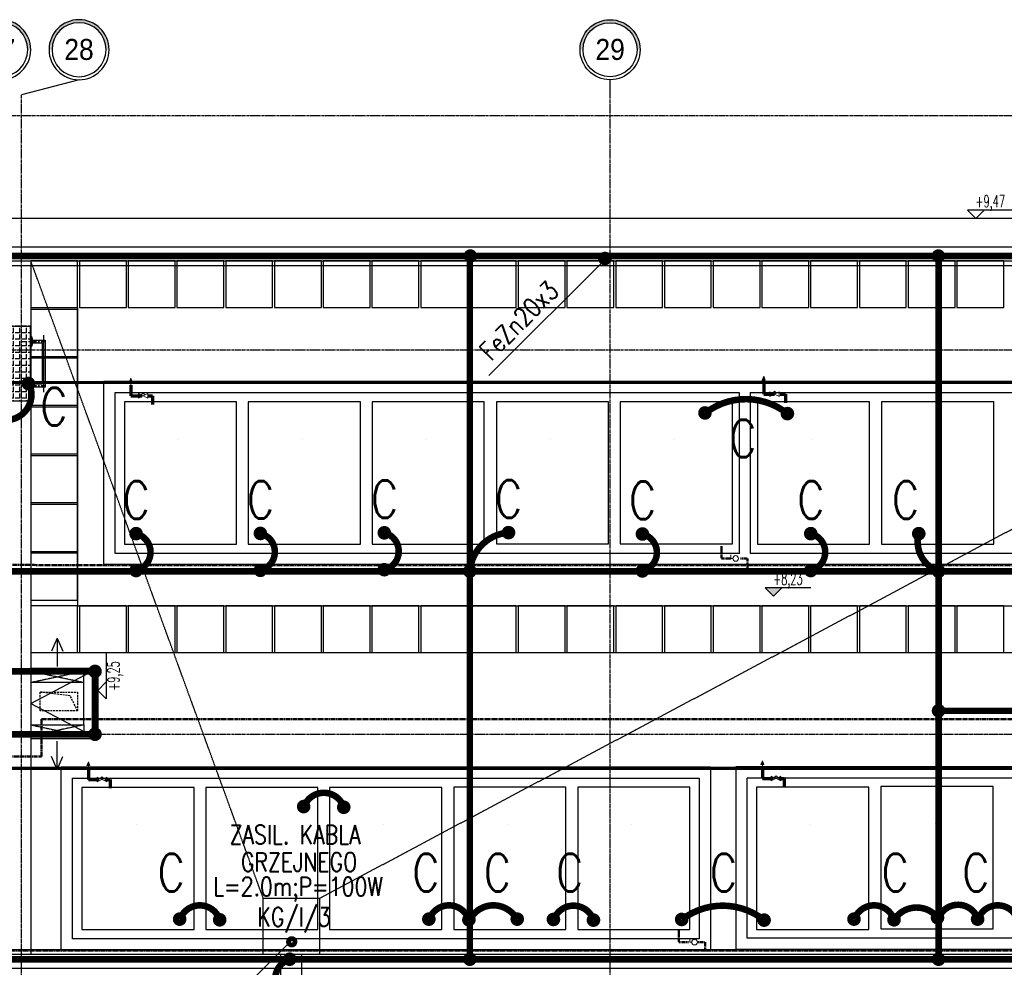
# Model space of a CAD drawing. Extents: x 3880 to 129921, y -116796 to -57711.
# Tile 87 of 110: x 59368 to 60418, y -92002 to -90991. Entities that reach past the tile are written whole.
import ezdxf
from ezdxf.enums import TextEntityAlignment as Align

# ---------------------------------------------------------------- set-up
doc = ezdxf.new("R2010")
doc.units = 0
doc.header["$LTSCALE"] = 2
for name, pattern in [('CENTER', [2, 1.25, -0.25, 0.25, -0.25]), ('DASHDOT', [1, 0.5, -0.25, 0, -0.25]), ('DASHED', [0.75, 0.5, -0.25])]:
    doc.linetypes.add(name, pattern=pattern)
doc.layers.get('0').update_dxf_attribs({"color": 101, "linetype": 'CONTINUOUS'})
for name, color, linetype, lineweight in [('2DH_PLS_glp', 202, 'DASHED', 50), ('2DH_PLS_glz', 86, 'CONTINUOUS', 70), ('2DH_SYM', 41, 'CONTINUOUS', 18)]:
    doc.layers.add(name, color=color, linetype=linetype, lineweight=lineweight)
for name, color, linetype in [('E35', 6, 'CONTINUOUS'), ('E50', 3, 'CONTINUOUS'), ('Ele-balustrada', 114, 'CONTINUOUS'), ('Ins-went', 141, 'CONTINUOUS'), ('KOLEKTORY_BMK_SOLAR_2_51', 1, 'CONTINUOUS'), ('Opis-rzedne', 52, 'CONTINUOUS'), ('Opis-wykonczen', 2, 'CONTINUOUS'), ('Os-osie glowne', 1, 'CENTER'), ('Os-osie-opis', 2, 'CONTINUOUS'), ('Pzt-chodniki-hatch', 252, 'CONTINUOUS'), ('W-idok', 9, 'CONTINUOUS'), ('W-izol-w', 144, 'CONTINUOUS'), ('W-widok-spadki', 61, 'CONTINUOUS')]:
    doc.layers.add(name, color=color, linetype=linetype)
doc.styles.add('CP_ATTR', font='ROMANS.SHX')
doc.styles.add('dwg_opis duży', font='ARIAL.TTF', dxfattribs={"width": 0.9})
doc.styles.add('dwg_opis podstawowy', font='romans.shx', dxfattribs={"width": 0.9})
doc.styles.add('ROMANS', font='romans', dxfattribs={"width": 0.85})

# ---------------------------------------------------------------- blocks, each defined once
blk = doc.blocks.new('dwg_kota arch 50')
blk.add_lwpolyline([(39.75, 9), (-9, 9), (0, 0), (9, 9)])
at = {"style": 'dwg_opis podstawowy', "width": 0.6}
blk.add_attdef('KOTA_ARCH', text='', height=12.75, dxfattribs=at).set_placement((15.375, 8.25), align=Align.BOTTOM_CENTER)
blk = doc.blocks.new('dwg_kota kons 50')
blk.add_hatch(color=256).paths.add_polyline_path([(9, 9), (-9, 9), (0, 0)])
blk.add_lwpolyline([(39.75, 9), (-9, 9), (0, 0), (9, 9)])
at = {"style": 'dwg_opis podstawowy', "width": 0.6}
blk.add_attdef('KOTA_KONS', text='', height=12.75, dxfattribs=at).set_placement((15.375, 8.25), align=Align.BOTTOM_CENTER)
blk = doc.blocks.new('_opis_osi_liczbowy')
blk.add_hatch(color=256).paths.add_polyline_path([(32, 32), (32, 28.8, -1), (32, -28.8), (32, -32, 1)])
for radius in [32, 28.8]:
    blk.add_circle((32, 0), radius)
at = {"style": 'dwg_opis duży', "width": 0.9}
blk.add_attdef('AXNAMEH', text='', height=22.4, rotation=90, dxfattribs=at).set_placement((32, 0), align=Align.MIDDLE_CENTER)
blk = doc.blocks.new('_SKGJFKGJFGKHGJ')
blk.add_line((-13.5, -53.9), (-13.5, 6.9))
at = {"linetype": 'DASHDOT', "ltscale": 5, "flags": 128}
for points in [[(9.4, 0), (-20.4, 0)], [(9.4, -47), (-20.4, -47)]]:
    blk.add_lwpolyline(points, dxfattribs=at)
at = {"flags": 128}
for points in [[(-1.9, -48.5), (-15, -48.5), (-15, 1.5), (-1.9, 1.5)], [(-1.9, -45.5), (-12, -45.5), (-12, -1.5), (-1.9, -1.5)]]:
    blk.add_lwpolyline(points, dxfattribs=at)
for points in [[(0, 5), (0, -5), (-1, -5, -0.199443), (-1, 5)], [(0, -52), (0, -42), (-1, -42, 0.199443), (-1, -52)]]:
    blk.add_lwpolyline(points, format="xyb", close=True, dxfattribs=at)
at = {"linetype": 'DASHED', "ltscale": 0.1, "flags": 128}
for points in [[(-1.9, 1.5), (0, 1.5)], [(-1.9, -1.5), (0, -1.5)], [(0, -45.5), (-1.9, -45.5)], [(0, -48.5), (-1.9, -48.5)]]:
    blk.add_lwpolyline(points, dxfattribs=at)
blk = doc.blocks.new('CPHS_858')
for p, q in [((0, 0.75), (-0.15, 0.35)), ((-0.15, 0.35), (0.15, 0.35)), ((0.15, 0.35), (0, 0.75)), ((0, 0), (0, 0.35))]:
    blk.add_line(p, q)
blk.add_solid([(-0.15, 0.35), (0, 0.75), (0.15, 0.35)])
at = {"linetype": 'ByBlock', "style": 'CP_ATTR', "flags": 9}
for tag in ['OTHER', 'WEIGHT', 'VOLTAGE', 'POWER', 'FLOW', 'TEMPERATURE', 'PN', 'DN', 'CHARACTER', 'ORDER-NO', 'PRODUCT-TYPE', 'ARTICLE', 'PRODUCER', 'NUMBER', 'GROUP', 'NAME']:
    blk.add_attdef(tag, text='', height=0.00005, dxfattribs=at).set_placement((-0.09, -0.02), align=Align.MIDDLE_LEFT)
blk = doc.blocks.new('CPHS_009')
for p, q in [((-0.5, 0.25), (0.5, -0.25)), ((0.5, 0.25), (-0.5, -0.25)), ((-0.5, -0.25), (-0.5, 0.25)), ((-0.2, 0.1), (0, 0.3)), ((0, 0.3), (0.2, 0.1)), ((0.5, -0.25), (0.5, 0.25))]:
    blk.add_line(p, q)
at = {"linetype": 'ByBlock', "style": 'CP_ATTR', "flags": 9}
for tag in ['NAME', 'GROUP', 'NUMBER', 'PRODUCER', 'ARTICLE', 'PRODUCT-TYPE', 'ORDER-NO', 'CHARACTER', 'DN', 'PN', 'TEMPERATURE', 'FLOW', 'POWER', 'VOLTAGE', 'WEIGHT', 'OTHER']:
    blk.add_attdef(tag, text='', height=0.00005, dxfattribs=at).set_placement((-0.09, -0.02), align=Align.MIDDLE_LEFT)
blk = doc.blocks.new('CPHS_873')
for p, q in [((0, 0.3), (0, 0.5)), ((0, 0.5), (0.4, 0.5))]:
    blk.add_line(p, q)
blk.add_circle((0, 0), 0.3)
at = {"linetype": 'ByBlock', "style": 'CP_ATTR', "flags": 9}
for tag in ['OTHER', 'WEIGHT', 'VOLTAGE', 'POWER', 'FLOW', 'TEMPERATURE', 'PN', 'DN', 'CHARACTER', 'ORDER-NO', 'PRODUCT-TYPE', 'ARTICLE', 'PRODUCER', 'NUMBER', 'GROUP', 'NAME']:
    blk.add_attdef(tag, text='', height=0.00005, dxfattribs=at).set_placement((-0.09, -0.02), align=Align.MIDDLE_LEFT)
blk = doc.blocks.new('_STRZAŁKA_WENT')
for q in [(-6, -14), (0, -30.2), (6, -14)]:
    blk.add_line((0, 0), q)

msp = doc.modelspace()

# ---------------------------------------------------------------- hatches: boundary and pattern name
at = {"layer": 'W-idok'}
h = msp.add_hatch(dxfattribs=at)
h.set_pattern_fill('ANGLE', color=256, angle=90, style=0)
h.set_pattern_definition([(90, (-38554.7545, -143286.198), (-6.985, 4e-16), [5.08, -1.905]), (180, (-38554.7545, -143286.198), (-9e-16, -6.985), [5.08, -1.905])])
h.paths.add_polyline_path([(59338.547, -91397.683), (59338.547, -91317.683), (59379.047, -91317.683), (59379.047, -91397.683)])

# ---------------------------------------------------------------- linework, layer by layer
at = {"color": 4, "linetype": 'DASHED', "ltscale": 2}
for p, q in [((59421.547, -91712.022), (59389.547, -91708.022)), ((59389.547, -91728.022), (59389.547, -91708.022)), ((59389.547, -91708.022), (59429.547, -91708.022)), ((59421.547, -91712.022), (59389.547, -91708.022)), ((59389.547, -91728.022), (59389.547, -91708.022)), ((59389.547, -91708.022), (59429.547, -91708.022)), ((59429.547, -91708.022), (59429.547, -91728.022)), ((59429.547, -91708.022), (59429.547, -91728.022)), ((59429.547, -91728.022), (59421.547, -91712.022)), ((59429.547, -91728.022), (59421.547, -91712.022)), ((59429.547, -91728.022), (59389.547, -91728.022)), ((59429.547, -91728.022), (59389.547, -91728.022))]:
    msp.add_line(p, q, dxfattribs=at)
at = {"layer": '2DH_PLS_glp'}
for p, q in [((60116.469, -91552.544), (60116.469, -91560.624)), ((60116.469, -91553.737), (60116.469, -91565.624)), ((58015.97, -91572.362), (61749.61, -91572.78)), ((60116.469, -91565.624), (60126.828, -91565.624)), ((60136.828, -91565.624), (60144.331, -91565.624)), ((60144.331, -91565.624), (60144.331, -91575.571)), ((61659.218, -91736.879), (59390.925, -91736.879)), ((59390.925, -91736.879), (59390.925, -91776.823)), ((59390.925, -91776.823), (59204.737, -91776.823)), ((60071.077, -91961.757), (60071.077, -91969.837)), ((60071.077, -91962.95), (60071.077, -91974.837)), ((54215.861, -91983.726), (61749.61, -91983.726)), ((60071.077, -91974.837), (60081.435, -91974.837)), ((60091.435, -91974.837), (60098.939, -91974.837)), ((60098.939, -91974.837), (60098.939, -91984.784))]:
    msp.add_line(p, q, dxfattribs=at)
at = {"layer": '2DH_PLS_glz'}
for p, q in [((58587.485, -91377.331), (61015.595, -91377.882)), ((59486.377, -91380.673), (59486.377, -91392.154)), ((60161.503, -91378.725), (60161.503, -91390.206)), ((59486.377, -91392.154), (59497.931, -91392.154)), ((59503.931, -91392.154), (59509.592, -91392.154)), ((59509.592, -91392.154), (59509.592, -91401.382)), ((60161.503, -91390.206), (60173.058, -91390.206)), ((60179.058, -91390.206), (60184.718, -91390.206)), ((60184.718, -91390.206), (60184.718, -91399.435)), ((58587.485, -91789.12), (61016.277, -91789.12)), ((59440.984, -91789.886), (59440.984, -91801.367)), ((60160.038, -91788.828), (60160.038, -91800.309)), ((59440.984, -91801.367), (59452.539, -91801.367)), ((59458.539, -91801.367), (59464.199, -91801.367)), ((59464.199, -91801.367), (59464.199, -91810.596)), ((60160.038, -91800.309), (60171.593, -91800.309)), ((60177.593, -91800.309), (60183.253, -91800.309)), ((60183.253, -91800.309), (60183.253, -91809.537))]:
    msp.add_line(p, q, dxfattribs=at)
at = {"layer": 'E35'}
for p, q in [((59868.379, -91370.368), (59997.547, -91241.2)), ((59506.552, -92124.004), (59657.942, -91972.614))]:
    msp.add_line(p, q, dxfattribs=at)
at = {"layer": 'E50', "ltscale": 15, "const_width": 7}
msp.add_lwpolyline([(59848.66, -91246.771, 1), (59848.479, -91239.273, 1)], format="xyb", close=True, dxfattribs=at)
at = {"layer": 'E50', "const_width": 7}
for points in [[(59988.26, -91245.611, -1), (59995.76, -91245.611, -1)], [(60347.824, -91246.772, 1), (60347.824, -91239.272, 1)], [(59373.252, -91378.95, 1), (59380.752, -91378.95, 1)], [(60098.796, -91414.074, -1), (60098.796, -91406.574, -1)], [(60186.745, -91414.784, 1), (60186.745, -91407.284, 1)], [(59488.142, -91539.059, -1), (59495.642, -91539.059, -1)], [(59620.77, -91538.844, -1), (59628.27, -91538.844, -1)], [(59752.95, -91538.192, -1), (59760.45, -91538.192, -1)], [(59885.49, -91537.977, -1), (59892.99, -91537.977, -1)], [(60028.353, -91539.48, -1), (60035.853, -91539.48, -1)], [(60207.929, -91539.059, -1), (60215.429, -91539.059, -1)], [(60323.155, -91539.059, -1), (60330.655, -91539.059, -1)], [(59488.142, -91578.412, -1), (59495.642, -91578.412, -1)], [(59620.77, -91578.196, -1), (59628.27, -91578.196, -1)], [(59752.95, -91577.544, -1), (59760.45, -91577.544, -1)], [(59844.257, -91579.149, -1), (59851.757, -91579.149, -1)], [(60028.353, -91578.832, -1), (60035.853, -91578.832, -1)], [(60207.929, -91578.412, -1), (60215.429, -91578.412, -1)], [(60344.257, -91579.149, -1), (60351.757, -91579.149, -1)], [(59444.329, -91685.999, -1), (59451.829, -91685.999, -1)], [(60344.257, -91728.022, -1), (60351.757, -91728.022, -1)], [(59444.329, -91753.022, -1), (59451.829, -91753.022, -1)], [(59670.713, -91833.939, -1), (59670.713, -91826.439, -1)], [(59713.433, -91834.649, 1), (59713.433, -91827.149, 1)], [(60346.914, -91952.461, -1), (60346.914, -91944.961, -1)], [(59538.376, -91954.022, -1), (59538.376, -91946.522, -1)], [(59581.096, -91954.732, 1), (59581.096, -91947.232, 1)], [(59804.239, -91954.022, -1), (59804.239, -91946.522, -1)], [(59846.959, -91954.732, 1), (59846.959, -91947.232, 1)], [(59898.538, -91954.014, 1), (59898.538, -91946.514, 1)], [(59937.125, -91954.354, -1), (59937.125, -91946.854, -1)], [(59979.845, -91955.064, 1), (59979.845, -91947.564, 1)], [(60073.932, -91954.354, -1), (60073.932, -91946.854, -1)], [(60161.881, -91955.064, 1), (60161.881, -91947.564, 1)], [(60257.785, -91954.022, -1), (60257.785, -91946.522, -1)], [(60300.505, -91954.732, 1), (60300.505, -91947.232, 1)], [(60389.66, -91954.022, -1), (60389.66, -91946.522, -1)], [(59655.442, -91974.436, -1), (59660.442, -91974.436, -1)], [(59651.96, -91993.022, -1), (59659.46, -91993.022, -1)], [(59844.257, -91993.022, -1), (59851.757, -91993.022, -1)], [(60344.27, -91993.022, -1), (60351.77, -91993.022, -1)]]:
    msp.add_lwpolyline(points, format="xyb", close=True, dxfattribs=at)
for points in [[(53609.547, -91243.022), (62552.547, -91243.022)], [(59848.007, -91245.611), (59848.007, -91995.611)], [(60348.007, -91245.611), (60348.007, -91995.611)], [(59347.547, -91579.149), (61995.409, -91579.149)], [(59347.547, -91685.999), (59448.079, -91685.999), (59448.079, -91753.022), (59347.547, -91753.022)], [(60560.547, -91728.022), (60348.007, -91728.022)], [(53450.164, -91993.022), (62552.547, -91993.022)]]:
    msp.add_lwpolyline(points, dxfattribs=at)
for points in [[(59347.547, -91417.309, 0.62059866), (59377.674, -91379.135, 2.21832926)], [(60186.745, -91411.034, 0.34489991), (60099.246, -91410.362, 2.21832926)], [(59491.892, -91539.059, -0.77042455), (59492.564, -91578.226, -2.21832926)], [(59624.52, -91538.844, -0.77042455), (59625.192, -91578.011, -2.21832926)], [(59756.7, -91538.192, -0.77042455), (59757.371, -91577.358, -2.21832926)], [(59889.24, -91537.977, 0.37151133), (59848.007, -91579.149, -2.21832926)], [(60032.103, -91539.48, -0.77042455), (60032.774, -91578.646, -2.21832926)], [(60211.679, -91539.059, -0.77042455), (60212.35, -91578.226, -2.21832926)], [(60326.905, -91539.059, 0.39491175), (60348.007, -91579.149, -2.21832926)], [(59713.433, -91830.899, 0.71386373), (59671.162, -91830.228, 2.21832926)], [(60390.073, -91950.366, 0.71386373), (60347.802, -91949.695, 2.21832926)], [(59581.096, -91950.982, 0.71386373), (59538.826, -91950.31, 2.21832926)], [(59846.959, -91950.982, 0.71386373), (59804.688, -91950.31, 2.21832926)], [(59847.872, -91950.974, -0.60092972), (59898.089, -91950.303, -2.21832926)], [(59979.845, -91951.314, 0.71386373), (59937.574, -91950.643, 2.21832926)], [(60161.881, -91951.314, 0.34489991), (60074.382, -91950.643, 2.21832926)], [(60300.505, -91950.982, 0.71386373), (60258.235, -91950.31, 2.21832926)], [(60347.523, -91949.222, 0.51917341), (60300.505, -91950.982, 2.21832926)], [(60432.38, -91950.982, 0.71386373), (60390.11, -91950.31, 2.21832926)], [(59655.71, -91993.022, 0.71386373), (59655.039, -92035.292, 2.21832926)]]:
    msp.add_lwpolyline(points, format="xyb", dxfattribs=at)
at = {"layer": 'KOLEKTORY_BMK_SOLAR_2_51'}
for points in [[(59599.157, -91550.31), (59599.157, -91398.592), (59479.547, -91398.592), (59479.547, -91550.31)], [(59731.21, -91550.31), (59731.21, -91398.592), (59611.6, -91398.592), (59611.6, -91550.31)], [(59863.389, -91550.31), (59863.389, -91398.592), (59743.779, -91398.592), (59743.779, -91550.31)], [(59995.93, -91550.095), (59995.93, -91398.376), (59876.32, -91398.376), (59876.32, -91550.095)], [(60128.109, -91550.095), (60128.109, -91398.376), (60008.499, -91398.376), (60008.499, -91550.095)], [(60274.283, -91550.31), (60274.283, -91398.592), (60154.673, -91398.592), (60154.673, -91550.31)], [(60406.911, -91550.31), (60406.911, -91398.592), (60287.301, -91398.592), (60287.301, -91550.31)], [(59553.764, -91961.471), (59553.764, -91809.753), (59434.154, -91809.753), (59434.154, -91961.471)], [(59685.816, -91961.471), (59685.816, -91809.753), (59566.206, -91809.753), (59566.206, -91961.471)], [(59817.995, -91961.471), (59817.995, -91809.753), (59698.385, -91809.753), (59698.385, -91961.471)], [(59950.536, -91961.256), (59950.536, -91809.537), (59830.926, -91809.537), (59830.926, -91961.256)], [(60082.715, -91961.256), (60082.715, -91809.537), (59963.105, -91809.537), (59963.105, -91961.256)], [(60273.55, -91961.256), (60273.55, -91809.537), (60153.94, -91809.537), (60153.94, -91961.256)], [(60406.178, -91960.604), (60406.178, -91808.885), (60286.569, -91808.885), (60286.569, -91960.604)]]:
    msp.add_lwpolyline(points, close=True, dxfattribs=at)
at = {"layer": 'Opis-wykonczen'}
for points in [[(59537.382, -91438.388), (59537.382, -91438.377)], [(59669.434, -91438.388), (59669.434, -91438.377)], [(59801.613, -91438.388), (59801.613, -91438.377)], [(59934.154, -91438.173), (59934.154, -91438.162)], [(60066.333, -91438.173), (60066.333, -91438.162)], [(60212.507, -91438.388), (60212.507, -91438.377)], [(60345.135, -91438.388), (60345.135, -91438.377)], [(59491.988, -91849.549), (59491.988, -91849.538)], [(59624.04, -91849.549), (59624.04, -91849.538)], [(59756.219, -91849.549), (59756.219, -91849.538)], [(59888.76, -91849.334), (59888.76, -91849.323)], [(60020.939, -91849.334), (60020.939, -91849.323)], [(60211.774, -91849.334), (60211.774, -91849.323)], [(60344.403, -91848.682), (60344.403, -91848.671)]]:
    msp.add_lwpolyline(points, dxfattribs=at)
at = {"layer": 'Os-osie glowne'}
for points in [[(59369.547, -96575.018), (59369.547, -91070.848)], [(59997.547, -96575.018), (59997.547, -91070.848)], [(50525.547, -91093.022), (62792.547, -91093.022)], [(50525.547, -91243.022), (62792.547, -91243.022)], [(50525.547, -91343.022), (62792.547, -91343.022)], [(50525.547, -91753.022), (62792.547, -91753.022)], [(50525.547, -91993.022), (62792.547, -91993.022)]]:
    msp.add_lwpolyline(points, dxfattribs=at)
at = {"layer": 'Os-osie-opis'}
for points in [[(59431.047, -91054.848), (59369.547, -91070.848)], [(59997.547, -91070.848), (59997.547, -91054.848)]]:
    msp.add_lwpolyline(points, dxfattribs=at)
at = {"layer": 'Pzt-chodniki-hatch'}
for points in [[(59379.547, -91248.022), (59379.547, -91298.022), (59429.547, -91298.022), (59429.547, -91248.022)], [(59431.547, -91248.022), (59431.547, -91298.022), (59481.547, -91298.022), (59481.547, -91248.022)], [(59431.547, -91248.022), (59431.547, -91298.022), (59481.547, -91298.022), (59481.547, -91248.022)], [(59483.547, -91248.022), (59483.547, -91298.022), (59533.547, -91298.022), (59533.547, -91248.022)], [(59483.547, -91248.022), (59483.547, -91298.022), (59533.547, -91298.022), (59533.547, -91248.022)], [(59535.547, -91248.022), (59535.547, -91298.022), (59585.547, -91298.022), (59585.547, -91248.022)], [(59587.547, -91248.022), (59587.547, -91298.022), (59637.547, -91298.022), (59637.547, -91248.022)], [(59639.547, -91248.022), (59639.547, -91298.022), (59689.547, -91298.022), (59689.547, -91248.022)], [(59691.547, -91248.022), (59691.547, -91298.022), (59741.547, -91298.022), (59741.547, -91248.022)], [(59743.547, -91248.022), (59743.547, -91298.022), (59793.547, -91298.022), (59793.547, -91248.022)], [(59795.547, -91248.022), (59795.547, -91298.022), (59845.547, -91298.022), (59845.547, -91248.022)], [(59847.547, -91248.022), (59847.547, -91298.022), (59897.547, -91298.022), (59897.547, -91248.022)], [(59899.547, -91248.022), (59899.547, -91298.022), (59949.547, -91298.022), (59949.547, -91248.022)], [(59951.547, -91248.022), (59951.547, -91298.022), (60001.547, -91298.022), (60001.547, -91248.022)], [(60003.547, -91248.022), (60003.547, -91298.022), (60053.547, -91298.022), (60053.547, -91248.022)], [(60055.547, -91248.022), (60055.547, -91298.022), (60105.547, -91298.022), (60105.547, -91248.022)], [(60107.547, -91248.022), (60107.547, -91298.022), (60157.547, -91298.022), (60157.547, -91248.022)], [(60159.547, -91248.022), (60159.547, -91298.022), (60209.547, -91298.022), (60209.547, -91248.022)], [(60211.547, -91248.022), (60211.547, -91298.022), (60261.547, -91298.022), (60261.547, -91248.022)], [(60263.547, -91248.022), (60263.547, -91298.022), (60313.547, -91298.022), (60313.547, -91248.022)], [(60315.547, -91248.022), (60315.547, -91298.022), (60365.547, -91298.022), (60365.547, -91248.022)], [(60367.547, -91248.022), (60367.547, -91298.022), (60417.547, -91298.022), (60417.547, -91248.022)], [(59379.547, -91300.022), (59379.547, -91350.022), (59429.547, -91350.022), (59429.547, -91300.022)], [(59379.547, -91352.022), (59379.547, -91402.022), (59429.547, -91402.022), (59429.547, -91352.022)], [(59379.547, -91404.022), (59379.547, -91454.022), (59429.547, -91454.022), (59429.547, -91404.022)], [(59379.547, -91456.022), (59379.547, -91506.022), (59429.547, -91506.022), (59429.547, -91456.022)], [(59379.547, -91508.022), (59379.547, -91558.022), (59429.547, -91558.022), (59429.547, -91508.022)], [(59379.547, -91560.022), (59379.547, -91610.022), (59429.547, -91610.022), (59429.547, -91560.022)], [(59379.547, -91616.022), (59379.547, -91666.022), (59429.547, -91666.022), (59429.547, -91616.022)], [(59431.547, -91616.022), (59431.547, -91666.022), (59481.547, -91666.022), (59481.547, -91616.022)], [(59431.547, -91616.022), (59431.547, -91666.022), (59481.547, -91666.022), (59481.547, -91616.022)], [(59483.547, -91616.022), (59483.547, -91666.022), (59533.547, -91666.022), (59533.547, -91616.022)], [(59483.547, -91616.022), (59483.547, -91666.022), (59533.547, -91666.022), (59533.547, -91616.022)], [(59535.547, -91616.022), (59535.547, -91666.022), (59585.547, -91666.022), (59585.547, -91616.022)], [(59587.547, -91616.022), (59587.547, -91666.022), (59637.547, -91666.022), (59637.547, -91616.022)], [(59639.547, -91616.022), (59639.547, -91666.022), (59689.547, -91666.022), (59689.547, -91616.022)], [(59691.547, -91616.022), (59691.547, -91666.022), (59741.547, -91666.022), (59741.547, -91616.022)], [(59743.547, -91616.022), (59743.547, -91666.022), (59793.547, -91666.022), (59793.547, -91616.022)], [(59795.547, -91616.022), (59795.547, -91666.022), (59845.547, -91666.022), (59845.547, -91616.022)], [(59847.547, -91616.022), (59847.547, -91666.022), (59897.547, -91666.022), (59897.547, -91616.022)], [(59899.547, -91616.022), (59899.547, -91666.022), (59949.547, -91666.022), (59949.547, -91616.022)], [(59951.547, -91616.022), (59951.547, -91666.022), (60001.547, -91666.022), (60001.547, -91616.022)], [(60003.547, -91616.022), (60003.547, -91666.022), (60053.547, -91666.022), (60053.547, -91616.022)], [(60055.547, -91616.022), (60055.547, -91666.022), (60105.547, -91666.022), (60105.547, -91616.022)], [(60107.547, -91616.022), (60107.547, -91666.022), (60157.547, -91666.022), (60157.547, -91616.022)], [(60159.547, -91616.022), (60159.547, -91666.022), (60209.547, -91666.022), (60209.547, -91616.022)], [(60211.547, -91616.022), (60211.547, -91666.022), (60261.547, -91666.022), (60261.547, -91616.022)], [(60263.547, -91616.022), (60263.547, -91666.022), (60313.547, -91666.022), (60313.547, -91616.022)], [(60315.547, -91616.022), (60315.547, -91666.022), (60365.547, -91666.022), (60365.547, -91616.022)], [(60367.547, -91616.022), (60367.547, -91666.022), (60417.547, -91666.022), (60417.547, -91616.022)]]:
    msp.add_lwpolyline(points, close=True, dxfattribs=at)
at = {"layer": 'W-idok'}
for p, q in [((59337.547, -91248.022), (59379.547, -91248.022)), ((59379.547, -91248.022), (59379.547, -91988.022)), ((59429.547, -91298.022), (59429.547, -91616.022))]:
    msp.add_line(p, q, dxfattribs=at)
at = {"layer": 'W-idok', "linetype": 'DASHED', "ltscale": 0.5}
for p, q in [((59457.547, -91376.592), (60150.109, -91376.592)), ((59457.547, -91572.095), (59457.547, -91376.592)), ((60132.673, -91376.592), (60836.493, -91376.592)), ((59469.547, -91560.095), (59469.547, -91388.592)), ((59469.547, -91388.592), (60135.673, -91388.592)), ((60135.673, -91560.095), (60135.673, -91388.592)), ((60147.109, -91388.592), (60824.493, -91388.592)), ((60147.109, -91388.592), (60147.109, -91560.095)), ((60135.673, -91560.095), (59469.547, -91560.095)), ((60824.493, -91560.095), (60147.109, -91560.095)), ((60150.109, -91572.095), (59457.547, -91572.095)), ((60836.493, -91572.095), (60132.673, -91572.095)), ((59448.079, -91685.999), (59379.547, -91685.999)), ((59448.079, -91685.999), (59448.079, -91755.022)), ((59436.079, -91697.999), (59379.547, -91697.999)), ((59436.079, -91743.022), (59436.079, -91697.999)), ((59379.547, -91743.022), (59436.079, -91743.022)), ((59448.079, -91755.022), (59379.547, -91755.022)), ((59379.547, -91988.022), (59337.547, -91988.022))]:
    msp.add_line(p, q, dxfattribs=at)
for points in [[(53460.047, -91333.022), (53599.547, -91333.022), (53599.547, -91233.022), (62562.547, -91233.022), (62562.547, -92003.022), (53460.047, -92003.022)], [(53460.047, -91348.022), (53614.547, -91348.022), (53614.547, -91248.022), (62547.547, -91248.022), (62547.547, -91988.022), (53460.047, -91988.022)], [(59436.079, -91697.999), (59379.547, -91685.999)], [(59436.079, -91685.999), (59379.547, -91697.999)], [(59436.079, -91697.999), (59436.079, -91685.999)], [(59436.079, -91743.022), (59379.547, -91755.022)], [(59379.547, -91743.022), (59436.079, -91755.022)], [(59436.079, -91743.022), (59436.079, -91755.022)]]:
    msp.add_lwpolyline(points, dxfattribs=at)
at = {"layer": 'W-idok'}
msp.add_lwpolyline([(59338.547, -91397.683), (59338.547, -91317.683), (59379.047, -91317.683), (59379.047, -91397.683)], close=True, dxfattribs=at)
for points in [[(59429.547, -91616.022), (61116.266, -91616.022)], [(59379.547, -91666.022), (61066.266, -91666.022)], [(59646.297, -92033.022), (59646.297, -91988.022)], [(59668.797, -92033.022), (59668.797, -91988.022)]]:
    msp.add_lwpolyline(points, dxfattribs=at)
at = {"layer": 'W-idok', "linetype": 'DASHED', "ltscale": 0.5}
for points in [[(59412.154, -91787.753), (60104.715, -91787.753), (60104.715, -91983.256), (59412.154, -91983.256)], [(60131.94, -91787.537), (60826.211, -91787.537), (60826.211, -91982.699), (60131.94, -91982.699)], [(59424.154, -91799.753), (60092.715, -91799.753), (60092.715, -91971.256), (59424.154, -91971.256)], [(60143.94, -91799.537), (60814.211, -91799.537), (60814.211, -91970.699), (60143.94, -91970.699)]]:
    msp.add_lwpolyline(points, close=True, dxfattribs=at)
at = {"layer": 'W-izol-w', "linetype": 'Continuous'}
for p, q in [((60615.547, -91203.022), (59329.547, -91203.022)), ((59379.547, -91720.175), (59450.966, -91682.554)), ((59379.547, -91720.175), (59450.966, -91757.795))]:
    msp.add_line(p, q, dxfattribs=at)
for points in [[(53460.047, -91353.022), (53619.547, -91353.022), (53619.547, -91253.022), (62542.547, -91253.022), (62542.547, -91983.022), (53460.047, -91983.022)], [(59379.547, -91682.554), (59450.966, -91682.554), (59450.966, -91757.795), (59379.547, -91757.795)]]:
    msp.add_lwpolyline(points, dxfattribs=at)
at = {"layer": 'W-widok-spadki', "linetype": 'DASHED', "ltscale": 0.5}
for points in [[(59627.547, -91928.022), (59379.547, -91248.022)], [(59687.547, -91928.022), (60963.547, -91248.022)]]:
    msp.add_lwpolyline(points, dxfattribs=at)
msp.add_lwpolyline([(59627.547, -91928.022), (59687.547, -91928.022), (59687.547, -91988.022), (59627.547, -91988.022)], close=True, dxfattribs=at)

# ---------------------------------------------------------------- block references
at = {"layer": '2DH_SYM', "xscale": 10, "yscale": 10, "zscale": 10}
for name, p in [('CPHS_858', (59486.377, -91380.673)), ('CPHS_858', (60161.503, -91378.725)), ('CPHS_009', (59499.372, -91392.059)), ('CPHS_009', (60173.058, -91390.206)), ('CPHS_858', (59440.984, -91789.886)), ('CPHS_858', (60160.038, -91788.828)), ('CPHS_009', (59455.539, -91801.367)), ('CPHS_009', (60174.593, -91800.309))]:
    msp.add_blockref(name, p, dxfattribs=at)
at = {"layer": '2DH_SYM', "xscale": 10, "yscale": 10, "zscale": 10, "rotation": 90}
for p in [(60131.553, -91565.533), (60087.72, -91974.841)]:
    msp.add_blockref('CPHS_873', p, dxfattribs=at)
at = {"layer": 'Ele-balustrada', "rotation": 180}
msp.add_blockref('_SKGJFKGJFGKHGJ', (59379.797, -91381.183), dxfattribs=at)
at = {"layer": 'Ins-went', "xscale": -1}
msp.add_blockref('_STRZAŁKA_WENT', (59407.813, -91650.598), dxfattribs=at)
at = {"layer": 'Ins-went', "rotation": 180}
msp.add_blockref('_STRZAŁKA_WENT', (59407.813, -91790.658), dxfattribs=at)
at = {"layer": 'Opis-rzedne'}
for name, p, values in [('dwg_kota arch 50', (60387.772, -91203.022), {'KOTA_ARCH': '+9,47'}), ('dwg_kota kons 50', (60171.881, -91605.729), {'KOTA_KONS': '+8,23'})]:
    msp.add_blockref(name, p, dxfattribs=at).add_auto_attribs(values)
ref = msp.add_blockref('dwg_kota arch 50', (59450.966, -91706.301), dxfattribs=dict(at, xscale=-1, rotation=270))
ref.add_attrib('KOTA_ARCH', '+9,25', dxfattribs={"layer": '0', "height": 12.75, "rotation": 90, "style": 'dwg_opis podstawowy', "width": 0.6}).set_placement((59478.038, -91690.926), align=Align.BOTTOM_CENTER)
at = {"layer": 'Os-osie-opis'}
ref = msp.add_blockref('_opis_osi_liczbowy', (59347.547, -91054.848), dxfattribs=dict(at, xscale=-1, rotation=270))
ref.add_attrib('AXNAMEH', '27', dxfattribs={"layer": '0', "height": 22.4, "style": 'dwg_opis duży', "width": 0.9}).set_placement((59347.547, -91022.558), align=Align.MIDDLE_CENTER)
ref = msp.add_blockref('_opis_osi_liczbowy', (59431.047, -91054.848), dxfattribs=dict(at, xscale=-1, rotation=270))
ref.add_attrib('AXNAMEH', '28', dxfattribs={"layer": '0', "height": 22.4, "style": 'dwg_opis duży', "width": 0.9}).set_placement((59431.047, -91022.558), align=Align.MIDDLE_CENTER)
ref = msp.add_blockref('_opis_osi_liczbowy', (59997.547, -91054.848), dxfattribs=dict(at, rotation=90))
ref.add_attrib('AXNAMEH', '29', dxfattribs={"layer": '0', "height": 22.4, "style": 'dwg_opis duży', "width": 0.9}).set_placement((59997.657, -91022.558), align=Align.MIDDLE_CENTER)

# ---------------------------------------------------------------- texts
at = {"layer": 'E35', "style": 'ROMANS', "width": 0.8}
msp.add_text('FeZn20x3', height=20, rotation=45, dxfattribs=at).set_placement((59870.561, -91355.768))
for s, p in [('ZASIL. KABLA ', (59667.004, -91860.178)), ('GRZEJNEGO', (59665.792, -91889.368)), ('L=2.0m;P=100W', (59664.58, -91918.558)), ('KG/I/3', (59660.425, -91949.405))]:
    msp.add_text(s, height=20, rotation=0, dxfattribs=at).set_placement(p, align=Align.MIDDLE)
at = {"layer": 'E50', "ltscale": 50, "style": 'ROMANS', "width": 0.8}
for p in [(59389.792, -91423.688), (60124.789, -91457.516), (59477.595, -91523.189), (59610.224, -91522.974), (59742.403, -91522.321), (59874.944, -91522.106), (60017.806, -91523.609), (60197.382, -91523.189), (60298.45, -91523.189), (59514.854, -91920.631), (59786.568, -91920.631), (59862.896, -91920.631), (59940.067, -91920.631), (60104.055, -91920.631), (60287.172, -91920.631), (60373.271, -91920.631)]:
    msp.add_text('C', height=40, dxfattribs=at).set_placement(p)

doc.saveas('drawing.dxf')
